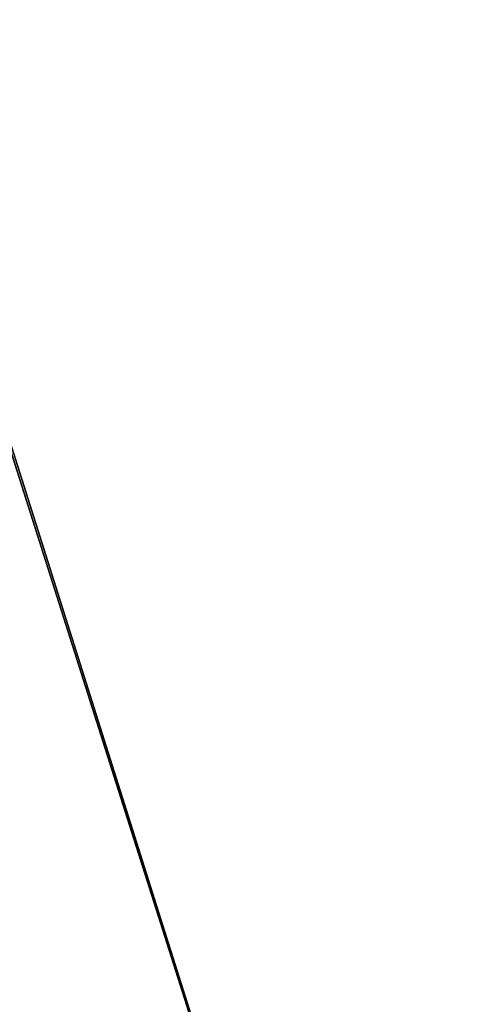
# Model space of a CAD drawing. Header units: metres. Extents: x 59 to 124, y -85 to 86.
# Tile 57 of 251: x 117.49601 to 117.50298, y 24.74981 to 24.76474. Entities that reach past the tile are written whole.
import ezdxf

# ---------------------------------------------------------------- set-up
doc = ezdxf.new("R2010")
doc.units = ezdxf.units.M
doc.layers.add('solid_21414500', color=7, linetype='CONTINUOUS')

msp = doc.modelspace()

# ---------------------------------------------------------------- linework, layer by layer
at = {"layer": 'solid_21414500'}
for points in [[(117.380775, 25.122404, 9.523019), (117.503128, 24.735353, 11.010914), (117.867645, 79.484604, 9.52763)], [(117.24118, 25.098288, 7.741894), (117.503128, 24.735353, 11.010914), (117.27552, 25.452133, 8.023981)], [(117.380775, 25.122404, 9.523019), (117.27552, 25.452133, 8.023981), (117.503128, 24.735353, 11.010914)], [(117.380775, 25.122404, -9.523019), (117.503128, 24.735353, -11.010914), (117.27552, 25.452133, -8.023981)], [(117.444061, 24.400698, -10.554954), (117.27552, 25.452133, -8.023981), (117.503128, 24.735353, -11.010914)], [(117.380775, 25.122404, -9.523019), (117.504982, 24.976261, -11.007623), (117.503128, 24.735353, -11.010914)], [(117.443619, 24.398699, 10.552192), (117.503128, 24.735353, 11.010914), (117.24118, 25.098288, 7.741894)]]:
    msp.add_3dface(points, dxfattribs=at)

doc.saveas('drawing.dxf')
